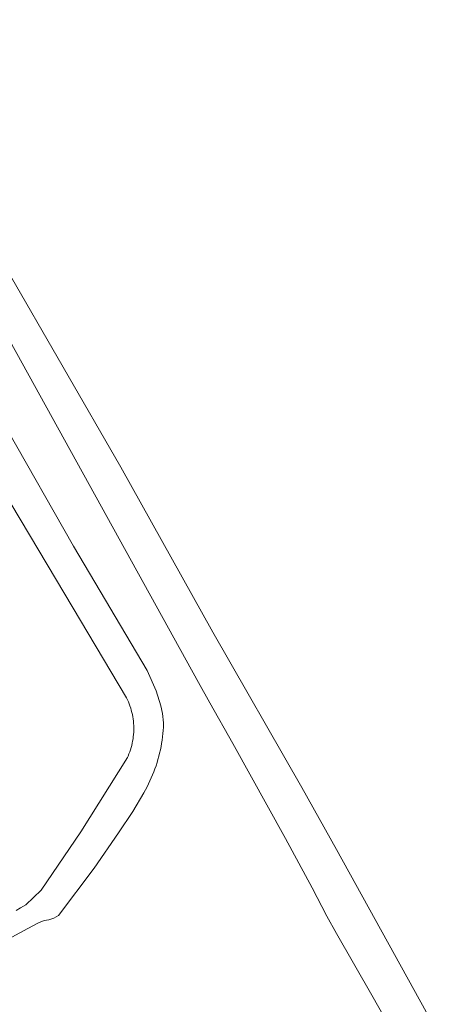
# Model space of a CAD drawing. Extents: x 146402 to 164798, y 455483 to 464134.
# Tile 164 of 256: x 157124 to 157216, y 458462 to 458681. Entities that reach past the tile are written whole.
import ezdxf

# ---------------------------------------------------------------- set-up
doc = ezdxf.new("R2010")
doc.units = 0
doc.header["$LTSCALE"] = 0.2
doc.layers.add('B-XX-VH-VERHARDING_ASFALT-GV', color=252, linetype='CONTINUOUS', lineweight=18)
doc.layers.add('B-XX-VH-VERHARDING_HALFVERHARDING-GV', color=252, linetype='CONTINUOUS', lineweight=18)

msp = doc.modelspace()

# ---------------------------------------------------------------- linework, layer by layer
at = {"layer": 'B-XX-VH-VERHARDING_ASFALT-GV'}
for points in [[(157122.435, 458476.777), (157126.033, 458478.677), (157128.375, 458479.966), (157129.665, 458480.44), (157130.649, 458480.61), (157131.803, 458480.983), (157132.821, 458481.594), (157140.73, 458492.146), (157146.157, 458500), (157149.348, 458504.772), (157151.816, 458508.927), (157152.172, 458509.567), (157152.513, 458510.214), (157152.84, 458510.868), (157153.152, 458511.529), (157153.45, 458512.197), (157153.734, 458512.872), (157154.002, 458513.552), (157154.256, 458514.238), (157154.495, 458514.93), (157154.718, 458515.626), (157154.926, 458516.327), (157155.119, 458517.033), (157155.296, 458517.742), (157155.458, 458518.456), (157155.604, 458519.173), (157155.734, 458519.892), (157155.849, 458520.615), (157155.948, 458521.339), (157156.03, 458522.066), (157156.097, 458522.795), (157156.148, 458523.524), (157156.183, 458524.255), (157156.19, 458524.451), (157155.949, 458526.543), (157155.574, 458528.232), (157154.556, 458531.584), (157152.519, 458536.089), (157136.17, 458563.817), (157121.428, 458589.802)], [(157116.388, 458583.031), (157134.239, 458553.104), (157147.935, 458530.068), (157148.15, 458529.62), (157148.349, 458529.165), (157148.534, 458528.704), (157148.704, 458528.238), (157148.859, 458527.766), (157148.998, 458527.289), (157149.122, 458526.808), (157149.231, 458526.324), (157149.324, 458525.836), (157149.401, 458525.345), (157149.462, 458524.853), (157149.508, 458524.358), (157149.537, 458523.862), (157149.55, 458523.366), (157149.548, 458522.869), (157149.529, 458522.373), (157149.495, 458521.878), (157149.444, 458521.384), (157149.378, 458520.891), (157149.296, 458520.402), (157149.198, 458519.915), (157149.084, 458519.431), (157148.955, 458518.952), (157148.811, 458518.477), (157148.651, 458518.006), (157148.476, 458517.542), (157148.287, 458517.083), (157148.147, 458516.769), (157137.813, 458500.189), (157128.953, 458487.228), (157125.593, 458483.971), (157124.405, 458483.258), (157123.434, 458482.663)]]:
    msp.add_lwpolyline(points, dxfattribs=at)
at = {"layer": 'B-XX-VH-VERHARDING_HALFVERHARDING-GV'}
for points in [[(157081.539, 458681.997), (157087.429, 458670.972), (157088.42, 458669.359), (157089.181, 458668.576), (157089.232, 458668.038), (157090.675, 458665.689), (157090.757, 458665.545), (157092.158, 458663.068), (157091.981, 458662.977), (157093.74, 458659.325), (157105.179, 458639.294), (157121.975, 458609.502), (157163.955, 458533.466), (157166.457, 458528.938), (157171.593, 458519.88), (157183.246, 458498.741), (157189.2, 458487.742), (157192.485, 458481.408), (157194.62, 458477.604), (157202.495, 458463.844), (157214.377, 458442.782)], [(157216.12, 458457.327), (157194.628, 458496.279), (157186.885, 458510.082), (157167.089, 458544.659), (157146.658, 458581.351), (157121.06, 458625.924), (157097.758, 458666.067), (157096.211, 458668.801), (157097.09, 458671.382), (157091.378, 458681.601)]]:
    msp.add_lwpolyline(points, dxfattribs=at)

doc.saveas('drawing.dxf')
